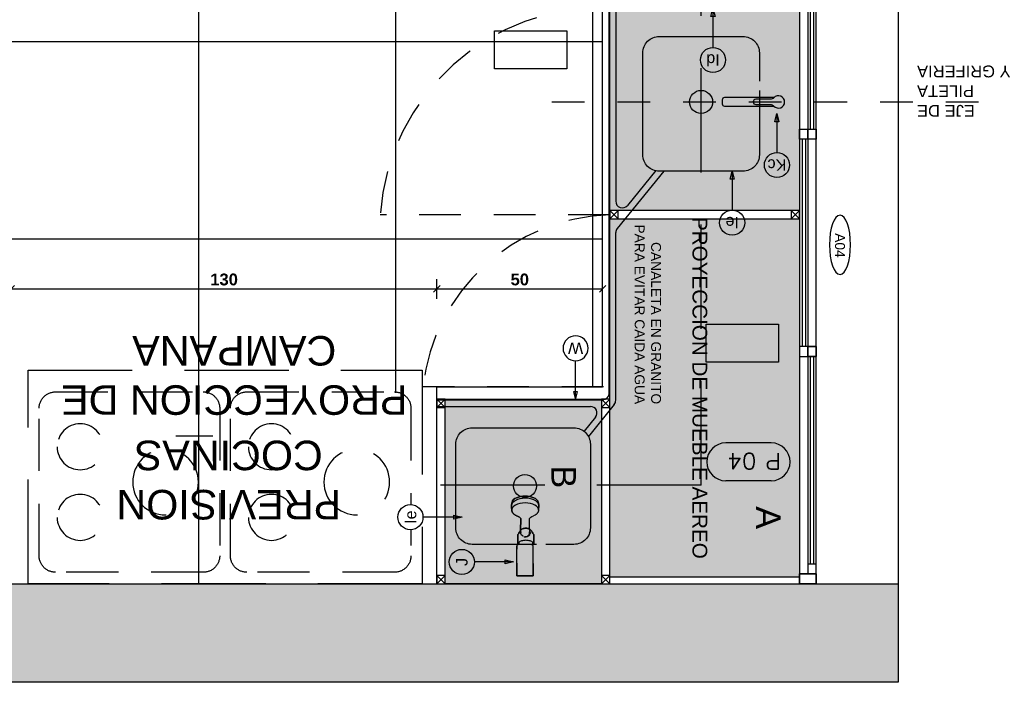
# Model space of a CAD drawing. Header units: millimetres. Extents: x -989 to -850, y -581 to -509.
# Tile 19 of 52: x -959.11 to -956.11, y -576.64 to -574.63. Entities that reach past the tile are written whole.
import ezdxf
from ezdxf.enums import TextEntityAlignment as Align

# ---------------------------------------------------------------- set-up
doc = ezdxf.new("R2010")
doc.units = ezdxf.units.MM
doc.header["$LTSCALE"] = 0.2
doc.set_wipeout_variables(frame=1)
doc.linetypes.add('DASHDOT', pattern=[1, 0.5, -0.25, 0, -0.25])
doc.linetypes.add('HIDDEN2', pattern=[4.7625, 3.175, -1.5875])
for name, color, linetype in [('0A-EQPM-FIJO', 1, 'Continuous'), ('A Aluminio', 5, 'Continuous'), ('A HATCH MURO ALB', 252, 'Continuous'), ('A PAVIMENTO', 8, 'Continuous'), ('A-ABER', 1, 'Continuous'), ('A-ALBA-0', 253, 'Continuous'), ('A-ALBA-1', 1, 'Continuous'), ('A-ALBA-2', 2, 'Continuous'), ('A-ALBA-4', 6, 'Continuous'), ('A-ANNO-PLANI @ 20', 1, 'Continuous'), ('A-ANNO-SIMB @ 20', 2, 'Continuous'), ('A-ANOT-COTA-PARC', 1, 'Continuous'), ('A-ANOT-TGRL', 1, 'Continuous'), ('A-ANOT-TTEC', 1, 'Continuous'), ('A-EQPM-FIJO', 1, 'Continuous'), ('A-EQPM-MOVL', 8, 'Continuous'), ('A-EQPM-SANI', 1, 'Continuous'), ('TEXTOS', 2, 'Continuous'), ('TXT COTA', 3, 'Continuous'), ('TXT PLANILLAS', 3, 'Continuous'), ('TXT TERMINACIONES', 3, 'Continuous')]:
    doc.layers.add(name, color=color, linetype=linetype)
doc.styles.add('arial', font='arial.ttf')
doc.styles.add('BIS-ANOT', font='swiss.ttf')
doc.styles.add('BIS-COTA', font='swissb.ttf')
doc.styles.add('BIS-TXT', font='swiss.ttf')
doc.styles.add('E5-100', font='micross.ttf')
doc.styles.add('ROMANS', font='romans.shx')
doc.dimstyles.new('BIS-COTA-PARC', dxfattribs={"dimscale": 0, "dimtxt": 0.0018, "dimasz": 0.001, "dimexe": 0.0015, "dimexo": 0, "dimgap": 0.0005, "dimtad": 1, "dimdec": 0, "dimlfac": 100, "dimzin": 9, "dimdsep": 46, "dimtxsty": 'BIS-COTA', "dimblk": 'OBLIQUE', "dimcen": 2.5, "dimclrd": 256, "dimclre": 251, "dimclrt": 2, "dimadec": 1, "dimazin": 2, "dimtfac": 1, "dimtdec": 0, "dimtix": 1, "dimtmove": 2, "dimatfit": 3, "dimldrblk": 'DOT', "dimfxl": 0.0015, "dimfxlon": 1, "dimtolj": 1, "dimtzin": 0, "dimarcsym": 0})

# ---------------------------------------------------------------- blocks, each defined once
blk = doc.blocks.new('A04')
for p, q in [((0, -3.4, -10), (0, 0, -10)), ((0.05, 0, -10), (0.05, -3.4, -10)), ((0.025, -2.016, -10), (0.025, -0.03, -10)), ((0, -1.85, -10), (0, -3.4, -10)), ((0.025, -2.6907, -10), (0.025, -2.046, -10)), ((0.025, -3.37, -10), (0.025, -2.7075, -10)), ((-0.6, -3.4, -10), (0.05, -3.4, -10)), ((0, -3.4, -10), (0, -3.45, -10)), ((0, -3.45, -10), (0, -3.4, -10)), ((0.05, -3.4, -10), (0.05, -3.45, -10)), ((-0.57, -3.425, -10), (-0.03, -3.425, -10)), ((-0.6, -3.45, -10), (0, -3.45, -10))]:
    blk.add_line(p, q)
at = {"color": 8}
for p, q in [((0.0325, -0.692, -10), (0.0325, -0.06, -10)), ((0.0425, -0.692, -10), (0.0425, -0.06, -10)), ((0.0075, -1.354, -10), (0.0075, -0.722, -10)), ((0.0175, -1.354, -10), (0.0175, -0.722, -10)), ((0.0325, -2.016, -10), (0.0325, -1.384, -10)), ((0.0425, -2.016, -10), (0.0425, -1.384, -10)), ((0.0075, -2.678, -10), (0.0075, -2.046, -10)), ((0.0175, -2.678, -10), (0.0175, -2.046, -10)), ((0.0325, -3.34, -10), (0.0325, -2.708, -10)), ((0.0425, -3.34, -10), (0.0425, -2.708, -10)), ((-0.03, -3.4325, -10), (-0.57, -3.4325, -10)), ((-0.03, -3.4425, -10), (-0.57, -3.4425, -10))]:
    blk.add_line(p, q, dxfattribs=at)
at = {"elevation": -10}
blk.add_lwpolyline([(0, -3.4), (0, -3.4), (0, 0)], dxfattribs=at)
for points in [[(0.05, 0), (0.05, -0.03), (0, -0.03), (0, 0)], [(0.05, -0.03), (0.05, 0), (0, 0), (0, -0.03)], [(0.05, -0.03), (0.05, -0.06), (0.025, -0.06), (0.025, -0.03)], [(0.025, -0.692), (0.025, -0.722), (0, -0.722), (0, -0.692)], [(0.05, -0.692), (0.05, -0.722), (0.025, -0.722), (0.025, -0.692)], [(0.05, -0.722), (0.05, -0.692), (0.025, -0.692), (0.025, -0.722)], [(0.025, -1.384), (0.025, -1.354), (0, -1.354), (0, -1.384)], [(0.05, -1.384), (0.05, -1.354), (0.025, -1.354), (0.025, -1.384)], [(0.025, -2.016), (0.025, -2.046), (0, -2.046), (0, -2.016)], [(0.05, -2.046), (0.05, -2.016), (0.025, -2.016), (0.025, -2.046)], [(0.025, -2.708), (0.025, -2.678), (0, -2.678), (0, -2.708)], [(0.05, -2.708), (0.05, -2.678), (0.025, -2.678), (0.025, -2.708)], [(0.05, -3.37), (0.05, -3.34), (0.025, -3.34), (0.025, -3.37)], [(0.05, -3.37), (0.05, -3.4), (0, -3.4), (0, -3.37)], [(-0.6, -3.45), (-0.57, -3.45), (-0.57, -3.4), (-0.6, -3.4)], [(-0.03, -3.4), (0, -3.4), (0, -3.45), (-0.03, -3.45)], [(-0.03, -3.45), (0, -3.45), (0, -3.4), (-0.03, -3.4)], [(0, -3.4), (0.05, -3.4), (0.05, -3.45), (0, -3.45)]]:
    blk.add_lwpolyline(points, close=True, dxfattribs=at)
blk = doc.blocks.new('*U537')
at = {"linetype": 'ByBlock', "ltscale": 0.25}
blk.add_lwpolyline([(-0.5, 0), (-0.05, 0, 0.414214), (0, 0.05), (0, 0.4993, 0.414214), (-0.05, 0.5493), (-0.5, 0.5493, 0.414214), (-0.55, 0.4993), (-0.55, 0.05, 0.414214)], format="xyb", close=True, dxfattribs=at)
for centre, radius in [((-0.425, 0.3821), 0.07), ((-0.165, 0.2746), 0.1), ((-0.425, 0.1672), 0.07)]:
    blk.add_circle(centre, radius, dxfattribs=at)
blk = doc.blocks.new('*U63')
blk.add_lwpolyline([(0, -0.00785), (-0.00031, -0.0066), (0.00031, -0.0066)], close=True)
blk.add_wipeout([(0, -0.00191), (0.0003, -0.00189), (0.00059, -0.00182), (0.00087, -0.0017), (0.00112, -0.00155), (0.00135, -0.00135), (0.00155, -0.00112), (0.0017, -0.00087), (0.00182, -0.00059), (0.00189, -0.0003), (0.00191, 0), (0.00189, 0.0003), (0.00182, 0.00059), (0.0017, 0.00087), (0.00155, 0.00112), (0.00135, 0.00135), (0.00112, 0.00155), (0.00087, 0.0017), (0.00059, 0.00182), (0.0003, 0.00189), (0, 0.00191), (-0.0003, 0.00189), (-0.00059, 0.00182), (-0.00087, 0.0017), (-0.00112, 0.00155), (-0.00135, 0.00135), (-0.00155, 0.00112), (-0.0017, 0.00087), (-0.00182, 0.00059), (-0.00189, 0.0003), (-0.00191, 0), (-0.00189, -0.0003), (-0.00182, -0.00059), (-0.0017, -0.00087), (-0.00155, -0.00112), (-0.00135, -0.00135), (-0.00112, -0.00155), (-0.00087, -0.0017), (-0.00059, -0.00182), (-0.0003, -0.00189)])
at = {"linetype": 'Continuous'}
blk.add_line((0, -0.00785), (0, -0.00191), dxfattribs=at)
blk.add_circle((0, 0), 0.00191)
at = {"color": 1, "linetype": 'Continuous', "style": 'E5-100'}
blk.add_attdef('LETRA', text='', height=0.00175, dxfattribs=at).set_placement((0, 0), align=Align.MIDDLE_CENTER)
blk = doc.blocks.new('*U16')
for p, q in [((-0.2729, 0.1576), (0.1531, 0.1576)), ((-0.2729, -0.1977), (0.1531, -0.1977))]:
    blk.add_line(p, q)
for centre, start, end in [((-0.2729, -0.0201), 90, 270), ((0.1531, -0.0201), 270, 90)]:
    blk.add_arc(centre, 0.1776, start, end)
at = {"style": 'ROMANS', "width": 1.1}
blk.add_text('P', height=0.15, dxfattribs=at).set_placement((-0.3652, -0.1017))
at = {"color": 0, "linetype": 'ByBlock', "style": 'ROMANS', "width": 1.05}
blk.add_attdef('NRO', text='', height=0.15, dxfattribs=at).set_placement((0, -0.0271), align=Align.MIDDLE)
blk = doc.blocks.new('Linea Fas')
at = {"layer": '0A-EQPM-FIJO'}
for p, q in [((24.6166, 27.502), (24.6159, 27.5006)), ((24.6159, 27.5006), (24.6166, 27.502)), ((24.6173, 27.5034), (24.6166, 27.502)), ((24.6166, 27.502), (24.6173, 27.5034)), ((24.6181, 27.5047), (24.6173, 27.5034)), ((24.6173, 27.5034), (24.6181, 27.5047)), ((24.619, 27.506), (24.6181, 27.5047)), ((24.6181, 27.5047), (24.619, 27.506)), ((24.6198, 27.5071), (24.619, 27.506)), ((24.619, 27.506), (24.6198, 27.5071)), ((24.6208, 27.5083), (24.6198, 27.5071)), ((24.6198, 27.5071), (24.6208, 27.5083)), ((24.6217, 27.5093), (24.6208, 27.5083)), ((24.6208, 27.5083), (24.6217, 27.5093)), ((24.6227, 27.5103), (24.6217, 27.5093)), ((24.6217, 27.5093), (24.6227, 27.5103)), ((24.6236, 27.5111), (24.6227, 27.5103)), ((24.6227, 27.5103), (24.6236, 27.5111)), ((24.6247, 27.5119), (24.6236, 27.5111)), ((24.6236, 27.5111), (24.6247, 27.5119)), ((24.6259, 27.5127), (24.6247, 27.5119)), ((24.6247, 27.5119), (24.6259, 27.5127)), ((24.6273, 27.5135), (24.6259, 27.5127)), ((24.6259, 27.5127), (24.6273, 27.5135)), ((24.6286, 27.5141), (24.6273, 27.5135)), ((24.6273, 27.5135), (24.6286, 27.5141)), ((24.63, 27.5145), (24.6286, 27.5141)), ((24.6286, 27.5141), (24.63, 27.5145)), ((24.6314, 27.5148), (24.63, 27.5145)), ((24.63, 27.5145), (24.6314, 27.5148)), ((24.6328, 27.5149), (24.6314, 27.5148)), ((24.6314, 27.5148), (24.6328, 27.5149)), ((24.6412, 27.5153), (24.6328, 27.5149)), ((24.6328, 27.5149), (24.6412, 27.5153)), ((24.6356, 27.5146), (24.6329, 27.5149)), ((24.6383, 27.5137), (24.6356, 27.5146)), ((24.6409, 27.5123), (24.6383, 27.5137)), ((24.6448, 27.5085), (24.6409, 27.5123)), ((24.6471, 27.5153), (24.6412, 27.5153)), ((24.6412, 27.5153), (24.6471, 27.5153)), ((24.6484, 27.5036), (24.6448, 27.5085)), ((24.6472, 27.5153), (24.6471, 27.5153)), ((24.6471, 27.5153), (24.6472, 27.5153)), ((24.6474, 27.5153), (24.6472, 27.5153)), ((24.6472, 27.5153), (24.6474, 27.5153)), ((24.6512, 27.5146), (24.6472, 27.5153)), ((24.6475, 27.5154), (24.6474, 27.5153)), ((24.6474, 27.5153), (24.6475, 27.5154)), ((24.6483, 27.5153), (24.6475, 27.5154)), ((24.6475, 27.5154), (24.6483, 27.5153)), ((24.6484, 27.5153), (24.6483, 27.5153)), ((24.6483, 27.5153), (24.6484, 27.5153)), ((24.6538, 27.5147), (24.6484, 27.5153)), ((24.6484, 27.5153), (24.6538, 27.5147)), ((24.6513, 27.4973), (24.6484, 27.5036)), ((24.655, 27.5127), (24.6512, 27.5146)), ((24.6576, 27.5141), (24.6538, 27.5147)), ((24.6538, 27.5147), (24.6576, 27.5141)), ((24.6608, 27.5067), (24.655, 27.5127)), ((24.6614, 27.5122), (24.6576, 27.5141)), ((24.6576, 27.5141), (24.6614, 27.5122)), ((24.6655, 27.4978), (24.6608, 27.5067)), ((24.6649, 27.5092), (24.6614, 27.5122)), ((24.6614, 27.5122), (24.6649, 27.5092)), ((24.668, 27.5051), (24.6649, 27.5092)), ((24.6649, 27.5092), (24.668, 27.5051)), ((24.6708, 27.5001), (24.668, 27.5051)), ((24.668, 27.5051), (24.6708, 27.5001)), ((24.4719, 27.4997), (24.4329, 27.4997)), ((24.4329, 27.4997), (24.4329, 27.4497)), ((24.4329, 27.4497), (24.4329, 27.4997)), ((24.4329, 27.4997), (24.4719, 27.4997)), ((24.4701, 27.4997), (24.5229, 27.4997)), ((24.5229, 27.4997), (24.5145, 27.4997)), ((24.5242, 27.4996), (24.5229, 27.4997)), ((24.5254, 27.4991), (24.5242, 27.4996)), ((24.5265, 27.4983), (24.5254, 27.4991)), ((24.5272, 27.4972), (24.5265, 27.4983)), ((24.5277, 27.496), (24.5272, 27.4972)), ((24.5279, 27.4947), (24.5277, 27.496)), ((24.5279, 27.4941), (24.5279, 27.4947)), ((24.5292, 27.494), (24.5279, 27.4941)), ((24.5279, 27.4556), (24.5279, 27.4941)), ((24.5293, 27.4948), (24.5292, 27.494)), ((24.531, 27.4937), (24.5292, 27.494)), ((24.5294, 27.4956), (24.5293, 27.4948)), ((24.5296, 27.4961), (24.5294, 27.4956)), ((24.5298, 27.4963), (24.5296, 27.4961)), ((24.53, 27.4965), (24.5298, 27.4963)), ((24.5313, 27.4957), (24.5298, 27.4961)), ((24.5303, 27.4966), (24.53, 27.4965)), ((24.552, 27.4965), (24.5303, 27.4966)), ((24.5303, 27.4966), (24.558, 27.4965)), ((24.558, 27.4965), (24.5303, 27.4966)), ((24.534, 27.4929), (24.531, 27.4937)), ((24.5328, 27.495), (24.5313, 27.4957)), ((24.5343, 27.4937), (24.5328, 27.495)), ((24.5328, 27.495), (24.5328, 27.495)), ((24.5358, 27.4921), (24.534, 27.4929)), ((24.5358, 27.4921), (24.5343, 27.4937)), ((24.5371, 27.4901), (24.5358, 27.4921)), ((24.5382, 27.4877), (24.5371, 27.4901)), ((24.5392, 27.485), (24.5382, 27.4877)), ((24.54, 27.4821), (24.5392, 27.485)), ((24.5406, 27.4789), (24.54, 27.4821)), ((24.541, 27.4755), (24.5406, 27.4789)), ((24.5411, 27.4721), (24.541, 27.4755)), ((24.541, 27.4687), (24.5411, 27.4721)), ((24.5518, 27.4757), (24.5516, 27.4741)), ((24.5516, 27.4741), (24.552, 27.4711)), ((24.5517, 27.4717), (24.5516, 27.474)), ((24.5517, 27.4698), (24.5517, 27.4717)), ((24.5521, 27.4772), (24.5518, 27.4757)), ((24.5524, 27.4786), (24.5521, 27.4772)), ((24.5533, 27.4807), (24.557, 27.485)), ((24.557, 27.485), (24.5589, 27.4863)), ((24.558, 27.4965), (24.5586, 27.4965)), ((24.5586, 27.4965), (24.558, 27.4965)), ((24.5586, 27.4965), (24.5587, 27.4965)), ((24.5587, 27.4965), (24.5586, 27.4965)), ((24.5587, 27.4965), (24.5596, 27.4959)), ((24.5596, 27.4959), (24.5587, 27.4965)), ((24.5589, 27.4863), (24.5617, 27.4874)), ((24.5596, 27.4959), (24.5603, 27.4954)), ((24.5603, 27.4954), (24.5596, 27.4959)), ((24.5603, 27.4954), (24.5611, 27.4949)), ((24.5611, 27.4949), (24.5603, 27.4954)), ((24.5611, 27.4949), (24.5631, 27.4935)), ((24.5631, 27.4935), (24.5611, 27.4949)), ((24.5617, 27.4874), (24.5631, 27.4878)), ((24.5631, 27.4935), (24.5662, 27.4914)), ((24.5662, 27.4914), (24.5631, 27.4935)), ((24.5631, 27.4878), (24.5646, 27.4878)), ((24.5706, 27.4879), (24.5646, 27.4878)), ((24.5646, 27.4878), (24.5706, 27.4879)), ((24.5662, 27.4914), (24.5677, 27.4904)), ((24.5677, 27.4904), (24.5662, 27.4914)), ((24.5677, 27.4904), (24.5688, 27.4898)), ((24.5688, 27.4898), (24.5677, 27.4904)), ((24.5688, 27.4898), (24.5695, 27.4894)), ((24.5695, 27.4894), (24.5688, 27.4898)), ((24.5695, 27.4894), (24.5712, 27.4883)), ((24.5712, 27.4883), (24.5695, 27.4894)), ((24.607, 27.4872), (24.5706, 27.4879)), ((24.5706, 27.4879), (24.607, 27.4872)), ((24.5712, 27.4883), (24.5722, 27.4875)), ((24.5722, 27.4875), (24.5712, 27.4883)), ((24.5722, 27.4875), (24.5732, 27.4866)), ((24.5732, 27.4866), (24.5722, 27.4875)), ((24.5732, 27.4866), (24.5743, 27.4853)), ((24.5743, 27.4853), (24.5732, 27.4866)), ((24.5743, 27.4853), (24.5753, 27.4839)), ((24.5753, 27.4839), (24.5743, 27.4853)), ((24.5753, 27.4839), (24.5762, 27.4821)), ((24.5762, 27.4821), (24.5753, 27.4839)), ((24.5762, 27.4821), (24.577, 27.4799)), ((24.577, 27.4799), (24.5762, 27.4821)), ((24.5775, 27.4775), (24.577, 27.4799)), ((24.577, 27.4799), (24.5775, 27.4775)), ((24.5778, 27.4748), (24.5775, 27.4775)), ((24.5775, 27.4775), (24.5778, 27.4748)), ((24.5779, 27.4721), (24.5778, 27.4748)), ((24.5778, 27.4748), (24.5779, 27.4721)), ((24.5778, 27.4694), (24.5779, 27.4721)), ((24.5779, 27.4721), (24.5778, 27.4694)), ((24.6079, 27.4877), (24.607, 27.4872)), ((24.607, 27.4872), (24.6079, 27.4877)), ((24.6096, 27.4892), (24.6079, 27.4877)), ((24.6079, 27.4877), (24.6096, 27.4892)), ((24.6114, 27.4914), (24.6096, 27.4892)), ((24.6096, 27.4892), (24.6114, 27.4914)), ((24.6127, 27.4939), (24.6114, 27.4914)), ((24.6114, 27.4914), (24.6127, 27.4939)), ((24.6143, 27.4972), (24.6127, 27.4939)), ((24.6127, 27.4939), (24.6143, 27.4972)), ((24.6159, 27.5006), (24.6143, 27.4972)), ((24.6143, 27.4972), (24.6159, 27.5006)), ((24.6535, 27.4902), (24.6513, 27.4973)), ((24.6547, 27.4821), (24.6535, 27.4902)), ((24.6552, 27.4741), (24.6547, 27.4821)), ((24.6547, 27.4659), (24.6552, 27.4741)), ((24.6675, 27.4906), (24.6655, 27.4978)), ((24.6689, 27.4826), (24.6675, 27.4906)), ((24.6684, 27.4615), (24.6694, 27.4746)), ((24.6694, 27.4746), (24.6689, 27.4826)), ((24.673, 27.4943), (24.6708, 27.5001)), ((24.6708, 27.5001), (24.673, 27.4943)), ((24.6746, 27.488), (24.673, 27.4943)), ((24.673, 27.4943), (24.6746, 27.488)), ((24.6756, 27.4811), (24.6746, 27.488)), ((24.6746, 27.488), (24.6756, 27.4811)), ((24.6759, 27.4741), (24.6756, 27.4811)), ((24.6756, 27.4811), (24.6759, 27.4741)), ((24.6756, 27.4671), (24.6759, 27.4741)), ((24.6759, 27.4741), (24.6756, 27.4671)), ((24.4329, 27.4497), (24.4701, 27.4497)), ((24.4701, 27.4497), (24.4329, 27.4497)), ((24.4701, 27.4498), (24.5229, 27.4497)), ((24.5229, 27.4497), (24.5242, 27.4499)), ((24.5242, 27.4499), (24.5254, 27.4504)), ((24.5254, 27.4504), (24.5265, 27.4512)), ((24.5265, 27.4512), (24.5272, 27.4522)), ((24.527, 27.4519), (24.5333, 27.4511)), ((24.5272, 27.4522), (24.5277, 27.4533)), ((24.5277, 27.4533), (24.5279, 27.4556)), ((24.5296, 27.4481), (24.5297, 27.448)), ((24.5297, 27.448), (24.5296, 27.4481)), ((24.5297, 27.448), (24.53, 27.4477)), ((24.53, 27.4477), (24.5297, 27.448)), ((24.5298, 27.4481), (24.5313, 27.4485)), ((24.53, 27.4477), (24.5303, 27.4476)), ((24.5303, 27.4476), (24.53, 27.4477)), ((24.5303, 27.4476), (24.558, 27.4477)), ((24.558, 27.4477), (24.5303, 27.4476)), ((24.5313, 27.4485), (24.5328, 27.4493)), ((24.5328, 27.4493), (24.5343, 27.4505)), ((24.5333, 27.4511), (24.5358, 27.4521)), ((24.5343, 27.4505), (24.5358, 27.4521)), ((24.5358, 27.4521), (24.5371, 27.4541)), ((24.5371, 27.4541), (24.5382, 27.4565)), ((24.5382, 27.4565), (24.5392, 27.4592)), ((24.5392, 27.4592), (24.54, 27.4622)), ((24.54, 27.4622), (24.5406, 27.4654)), ((24.5406, 27.4654), (24.541, 27.4687)), ((24.5522, 27.4681), (24.5517, 27.4698)), ((24.552, 27.4711), (24.5531, 27.4681)), ((24.5527, 27.4663), (24.5522, 27.4681)), ((24.5536, 27.4647), (24.5527, 27.4663)), ((24.5531, 27.4681), (24.5553, 27.4651)), ((24.5546, 27.4634), (24.5536, 27.4647)), ((24.5559, 27.4622), (24.5546, 27.4634)), ((24.5553, 27.4651), (24.5576, 27.4627)), ((24.5572, 27.4612), (24.5559, 27.4622)), ((24.5587, 27.4604), (24.5572, 27.4612)), ((24.5576, 27.4627), (24.5603, 27.4613)), ((24.558, 27.4477), (24.5586, 27.4477)), ((24.5586, 27.4477), (24.558, 27.4477)), ((24.5586, 27.4477), (24.5587, 27.4478)), ((24.5587, 27.4478), (24.5586, 27.4477)), ((24.5604, 27.4597), (24.5587, 27.4604)), ((24.5587, 27.4478), (24.5596, 27.4483)), ((24.5596, 27.4483), (24.5587, 27.4478)), ((24.5596, 27.4483), (24.5603, 27.4488)), ((24.5603, 27.4488), (24.5596, 27.4483)), ((24.5603, 27.4613), (24.5631, 27.4605)), ((24.5603, 27.4488), (24.5611, 27.4493)), ((24.5611, 27.4493), (24.5603, 27.4488)), ((24.5621, 27.4593), (24.5604, 27.4597)), ((24.5611, 27.4493), (24.5631, 27.4507)), ((24.5631, 27.4507), (24.5611, 27.4493)), ((24.5638, 27.4593), (24.5621, 27.4593)), ((24.5631, 27.4605), (24.5668, 27.4604)), ((24.5631, 27.4507), (24.5662, 27.4528)), ((24.5662, 27.4528), (24.5631, 27.4507)), ((24.5654, 27.4593), (24.5638, 27.4593)), ((24.5669, 27.4597), (24.5654, 27.4593)), ((24.5662, 27.4528), (24.5677, 27.4538)), ((24.5677, 27.4538), (24.5662, 27.4528)), ((24.5668, 27.4604), (24.568, 27.4602)), ((24.568, 27.4602), (24.5669, 27.4597)), ((24.5677, 27.4538), (24.5688, 27.4544)), ((24.5688, 27.4544), (24.5677, 27.4538)), ((24.568, 27.4602), (24.5774, 27.4604)), ((24.5688, 27.4544), (24.5695, 27.4549)), ((24.5695, 27.4549), (24.5688, 27.4544)), ((24.5695, 27.4549), (24.5712, 27.456)), ((24.5712, 27.456), (24.5695, 27.4549)), ((24.5712, 27.456), (24.5722, 27.4567)), ((24.5722, 27.4567), (24.5712, 27.456)), ((24.5722, 27.4567), (24.5732, 27.4577)), ((24.5732, 27.4577), (24.5722, 27.4567)), ((24.5732, 27.4577), (24.5743, 27.4589)), ((24.5743, 27.4589), (24.5732, 27.4577)), ((24.5743, 27.4589), (24.5753, 27.4603)), ((24.5753, 27.4603), (24.5743, 27.4589)), ((24.5753, 27.4603), (24.5762, 27.4621)), ((24.5762, 27.4621), (24.5753, 27.4603)), ((24.5762, 27.4621), (24.577, 27.4643)), ((24.577, 27.4643), (24.5762, 27.4621)), ((24.577, 27.4643), (24.5775, 27.4668)), ((24.5775, 27.4668), (24.577, 27.4643)), ((24.5774, 27.4604), (24.607, 27.4611)), ((24.5775, 27.4668), (24.5778, 27.4694)), ((24.5778, 27.4694), (24.5775, 27.4668)), ((24.607, 27.4611), (24.6079, 27.4605)), ((24.6079, 27.4605), (24.6096, 27.4591)), ((24.6096, 27.4591), (24.6114, 27.4568)), ((24.6114, 27.4568), (24.6132, 27.4534)), ((24.6132, 27.4534), (24.6155, 27.4485)), ((24.6181, 27.4436), (24.6155, 27.4485)), ((24.6199, 27.441), (24.6181, 27.4436)), ((24.6448, 27.4397), (24.6484, 27.4446)), ((24.6484, 27.4446), (24.6513, 27.4509)), ((24.6513, 27.4509), (24.6535, 27.4581)), ((24.6535, 27.4581), (24.6547, 27.4659)), ((24.6589, 27.4393), (24.6609, 27.4415)), ((24.6609, 27.4415), (24.664, 27.4472)), ((24.664, 27.4472), (24.6666, 27.4539)), ((24.6648, 27.439), (24.6681, 27.4431)), ((24.6681, 27.4431), (24.6648, 27.439)), ((24.6666, 27.4539), (24.6684, 27.4615)), ((24.6681, 27.4431), (24.6708, 27.4481)), ((24.6708, 27.4481), (24.6681, 27.4431)), ((24.6708, 27.4481), (24.673, 27.4539)), ((24.673, 27.4539), (24.6708, 27.4481)), ((24.673, 27.4539), (24.6746, 27.4603)), ((24.6746, 27.4603), (24.673, 27.4539)), ((24.6746, 27.4603), (24.6756, 27.4671)), ((24.6756, 27.4671), (24.6746, 27.4603)), ((24.6208, 27.44), (24.6199, 27.441)), ((24.6227, 27.438), (24.6208, 27.44)), ((24.6237, 27.4371), (24.6227, 27.438)), ((24.6259, 27.4356), (24.6237, 27.4371)), ((24.6273, 27.4348), (24.6259, 27.4356)), ((24.6288, 27.4341), (24.6273, 27.4348)), ((24.6301, 27.4337), (24.6288, 27.4341)), ((24.6314, 27.4335), (24.6301, 27.4337)), ((24.6328, 27.4334), (24.6314, 27.4335)), ((24.6328, 27.4334), (24.6355, 27.4336)), ((24.6401, 27.433), (24.6328, 27.4334)), ((24.6355, 27.4336), (24.6383, 27.4345)), ((24.6383, 27.4345), (24.6409, 27.436)), ((24.6409, 27.436), (24.6448, 27.4397)), ((24.6412, 27.4329), (24.6472, 27.4329)), ((24.6472, 27.4329), (24.6412, 27.4329)), ((24.6472, 27.4329), (24.6475, 27.4329)), ((24.6475, 27.4329), (24.6472, 27.4329)), ((24.6475, 27.4329), (24.6538, 27.4336)), ((24.6538, 27.4336), (24.6475, 27.4329)), ((24.6498, 27.4332), (24.6511, 27.4335)), ((24.6511, 27.4335), (24.655, 27.4355)), ((24.6538, 27.4336), (24.6577, 27.4342)), ((24.6577, 27.4342), (24.6538, 27.4336)), ((24.655, 27.4355), (24.6589, 27.4393)), ((24.6577, 27.4342), (24.6614, 27.436)), ((24.6614, 27.436), (24.6577, 27.4342)), ((24.6614, 27.436), (24.6648, 27.439)), ((24.6648, 27.439), (24.6614, 27.436))]:
    blk.add_line(p, q, dxfattribs=at)
blk = doc.blocks.new('_Oblique')
at = {"layer": 'TXT COTA', "color": 0, "lineweight": -2}
blk.add_line((-0.5, -0.5), (0.5, 0.5), dxfattribs=at)
blk = doc.blocks.new('*D609')
at = {"layer": 'A-ANOT-COTA-PARC', "color": 251, "lineweight": -2, "transparency": 16777216}
for p, q in [((-959.1336, -575.4769), (-959.1336, -575.4169)), ((-957.8373, -575.4769), (-957.8373, -575.4169))]:
    blk.add_line(p, q, dxfattribs=at)
at = {"layer": 'A-ANOT-COTA-PARC', "lineweight": -2, "transparency": 16777216}
blk.add_line((-959.1336, -575.4469), (-957.8373, -575.4469), dxfattribs=at)
at = {"layer": 'Defpoints', "color": 0, "transparency": 16777216}
for p in [(-957.8373, -575.4469), (-959.1336, -575.7447), (-957.8373, -575.7447)]:
    blk.add_point(p, dxfattribs=at)
at = {"layer": 'A-ANOT-COTA-PARC', "lineweight": -2, "transparency": 16777216, "xscale": 0.02, "yscale": 0.02, "zscale": 0.02}
for p, rotation in [((-959.1336, -575.4469), 179.999999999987), ((-957.8373, -575.4469), 359.999999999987)]:
    blk.add_blockref('_Oblique', p, dxfattribs=dict(at, rotation=rotation))
at = {"layer": 'A-ANOT-COTA-PARC', "color": 2, "transparency": 16777216, "insert": (-958.4855, -575.4184), "char_height": 0.036, "attachment_point": 5, "style": 'BIS-COTA'}
blk.add_mtext('\\A1;130', dxfattribs=at)
blk = doc.blocks.new('_Dot')
at = {"color": 0, "linetype": 'ByBlock', "lineweight": -2}
blk.add_line((-0.5, 0), (-1, 0), dxfattribs=at)
at = {"color": 0, "linetype": 'ByBlock', "const_width": 0.5}
blk.add_lwpolyline([(-0.25, 0, 1), (0.25, 0, 1)], format="xyb", close=True, dxfattribs=at)
blk = doc.blocks.new('*D610')
at = {"layer": 'A-ANOT-COTA-PARC', "color": 251, "lineweight": -2, "transparency": 16777216}
for p, q in [((-957.8373, -575.4769), (-957.8373, -575.4169)), ((-957.3326, -575.4769), (-957.3326, -575.4169))]:
    blk.add_line(p, q, dxfattribs=at)
at = {"layer": 'A-ANOT-COTA-PARC', "lineweight": -2, "transparency": 16777216}
blk.add_line((-957.8373, -575.4469), (-957.3326, -575.4469), dxfattribs=at)
at = {"layer": 'Defpoints', "color": 0, "transparency": 16777216}
for p in [(-957.3326, -575.4469), (-957.8373, -575.7447), (-957.3326, -575.7447)]:
    blk.add_point(p, dxfattribs=at)
at = {"layer": 'A-ANOT-COTA-PARC', "lineweight": -2, "transparency": 16777216, "xscale": 0.02, "yscale": 0.02, "zscale": 0.02}
for p, rotation in [((-957.8373, -575.4469), 179.999999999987), ((-957.3326, -575.4469), 359.999999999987)]:
    blk.add_blockref('_Oblique', p, dxfattribs=dict(at, rotation=rotation))
at = {"layer": 'A-ANOT-COTA-PARC', "color": 2, "transparency": 16777216, "insert": (-957.5849, -575.4184), "char_height": 0.036, "attachment_point": 5, "style": 'BIS-COTA'}
blk.add_mtext('\\A1;50', dxfattribs=at)
blk = doc.blocks.new('CCA-PLANI1')
blk.add_wipeout([(0.225, 0), (0.2186, -0.0189), (0.2045, -0.0333), (0.1875, -0.0442), (0.1691, -0.0528), (0.15, -0.0596), (0.1305, -0.0652), (0.1108, -0.0696), (0.0908, -0.0732), (0.0708, -0.0759), (0.0506, -0.078), (0.0304, -0.0793), (0.0101, -0.0799), (-0.0101, -0.0799), (-0.0304, -0.0793), (-0.0506, -0.078), (-0.0708, -0.0759), (-0.0908, -0.0732), (-0.1108, -0.0696), (-0.1305, -0.0652), (-0.15, -0.0596), (-0.1691, -0.0528), (-0.1875, -0.0442), (-0.2045, -0.0333), (-0.2186, -0.0189), (-0.225, 0), (-0.2186, 0.0189), (-0.2045, 0.0333), (-0.1875, 0.0442), (-0.1691, 0.0528), (-0.15, 0.0596), (-0.1305, 0.0652), (-0.1108, 0.0696), (-0.0908, 0.0732), (-0.0708, 0.0759), (-0.0506, 0.078), (-0.0304, 0.0793), (-0.0101, 0.0799), (0.0101, 0.0799), (0.0304, 0.0793), (0.0506, 0.078), (0.0708, 0.0759), (0.0908, 0.0732), (0.1108, 0.0696), (0.1305, 0.0652), (0.15, 0.0596), (0.1691, 0.0528), (0.1875, 0.0442), (0.2045, 0.0333), (0.2186, 0.0189)])
blk.add_ellipse((0, 0), major_axis=(-0.225, 0), ratio=0.355556, start_param=-3.141592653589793, end_param=3.141592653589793)
at = {"color": 2, "style": 'E5-100'}
blk.add_attdef('TIPO', text='', height=0.075, rotation=360, dxfattribs=at).set_placement((0, 0), align=Align.MIDDLE_CENTER)
blk = doc.blocks.new('1X1')
at = {"layer": 'A Aluminio', "color": 6}
blk.add_lwpolyline([(26.0736, 32.2788), (26.0482, 32.2788), (26.0482, 32.2534), (26.0736, 32.2534)], close=True, dxfattribs=at)
for points in [[(26.0736, 32.2788), (26.0482, 32.2534)], [(26.0736, 32.2534), (26.0482, 32.2788)]]:
    blk.add_lwpolyline(points, dxfattribs=at)

msp = doc.modelspace()

# ---------------------------------------------------------------- hatches: boundary and pattern name
at = {"layer": 'A HATCH MURO ALB'}
h = msp.add_hatch(color=256, dxfattribs=at)
h.dxf.hatch_style = 1
h.paths.add_polyline_path([(-961.9182, -576.3446), (-961.9182, -576.6446), (-956.4326, -576.6446), (-956.4326, -576.3446)])
h.paths.add_polyline_path([(-963.8682, -576.6446), (-963.8682, -576.3446), (-964.6344, -576.3446), (-964.6344, -576.6446)])
at = {"layer": 'A PAVIMENTO'}
h = msp.add_hatch(dxfattribs=at)
h.set_pattern_fill('_USER', color=256, scale=0.6, angle=1080, double=1, pattern_type=0)
h.set_pattern_definition([(180, (-1544.76306, -305.2944), (-1e-13, -0.6), []), (270, (-1544.76306, -305.2944), (0.6, -1e-13), [])])
h.paths.add_polyline_path([(-957.6336, -575.7631), (-957.6336, -575.7447), (-957.3326, -575.7447), (-957.3326, -573.5447), (-960.4682, -573.5447), (-960.4682, -572.7447), (-960.5682, -572.7447), (-960.5682, -573.4746), (-961.8682, -573.4746), (-961.8681, -572.7448), (-962.0409, -572.7446), (-963.8682, -572.7446), (-963.8682, -576.3446), (-961.8826, -576.3446), (-961.8826, -575.7447), (-958.6326, -575.7447), (-958.6326, -576.3446), (-958.5196, -576.3446), (-958.5196, -575.7631)])

# ---------------------------------------------------------------- linework, layer by layer
at = {"layer": 'A-ALBA-0', "linetype": 'HIDDEN2', "ltscale": 0.2}
msp.add_lwpolyline([(-957.3102, -575.2211), (-958.0104, -575.2211, -0.403744), (-957.31, -574.5907)], format="xyb", dxfattribs=at)
at = {"layer": 'A-ALBA-1', "linetype": 'HIDDEN2', "ltscale": 0.5}
for q in [(-957.0327, -573.2446), (-957.8373, -576.0446, -0.0001)]:
    msp.add_line((-957.0326, -576.0447), q, dxfattribs=at)
msp.add_lwpolyline([(-959.0826, -575.6947), (-957.8826, -575.6947), (-957.8826, -576.3447), (-959.0826, -576.3447)], close=True, dxfattribs=at)
at = {"layer": 'A-ALBA-2', "linetype": 'DASHDOT', "ltscale": 0.1}
msp.add_line((-957.4874, -574.8776, 0.0005), (-956.1091, -574.8776, 0.0005), dxfattribs=at)
at = {"layer": 'A-ALBA-4'}
for points in [[(-957.3326, -572.6447), (-956.4326, -572.6447), (-956.4326, -576.3446)], [(-961.9182, -576.3446), (-956.4326, -576.3446), (-956.4326, -576.6446), (-961.9182, -576.6446)]]:
    msp.add_lwpolyline(points, dxfattribs=at)
at = {"layer": 'A-EQPM-FIJO'}
msp.add_lwpolyline([(-957.8373, -576.3446), (-957.8373, -575.7447), (-957.3326, -575.7447), (-957.3326, -573.5447), (-960.5281, -573.5446), (-960.5281, -572.9447)], dxfattribs=at)
at = {"layer": 'A-EQPM-MOVL', "linetype": 'Continuous'}
for p, q in [((-957.3126, -575.2684, 0.0005), (-957.3126, -573.7569)), ((-957.2926, -574.0554), (-957.2926, -575.1802, 0.0005)), ((-957.1466, -575.0884, 0.0005), (-957.2882, -575.2629, 0.0005)), ((-957.1709, -575.0866, 0.0005), (-957.2571, -575.1928, 0.0005)), ((-957.3126, -575.7647), (-957.3126, -575.2684, 0.0005)), ((-957.2926, -575.7847), (-957.2926, -575.2755, 0.0005)), ((-957.2926, -575.7861, -0.0007), (-957.2926, -575.2755, -0.0007)), ((-957.8373, -575.7847, -0.0001), (-957.3326, -575.7847)), ((-957.8373, -575.8047, -0.0007), (-957.3697, -575.8047, -0.0007)), ((-957.3541, -575.8373, -0.0007), (-957.3891, -575.8804, -0.0007))]:
    msp.add_line(p, q, dxfattribs=at)
for centre, start, end in [((-957.2726, -575.1802, 0.0005), 180, 320.9561), ((-957.2726, -575.2755, 0.0005), 140.9561, 180), ((-957.2726, -575.2755, 0.0005), 140.9561, 180), ((-957.3326, -575.7647), 270, 360), ((-957.3326, -575.7647), 270, 360), ((-957.3697, -575.8247, -0.0007), 320.9561, 90), ((-957.3126, -575.7861, -0.0007), 320.9561, 0)]:
    msp.add_arc(centre, 0.02, start, end, dxfattribs=at)
at = {"layer": 'A-EQPM-SANI'}
for points, elevation in [([(-956.8551, -574.8424), (-956.8551, -575.0384, -0.414214), (-956.9051, -575.0884), (-957.1601, -575.0884, -0.414214), (-957.2101, -575.0384), (-957.2101, -574.7284, -0.414214), (-957.1601, -574.6784), (-957.0466, -574.6784)], 0.0005), ([(-957.0466, -574.6784), (-956.9051, -574.6784, -0.414214), (-956.8551, -574.7284), (-956.8551, -574.8144)], 0.0005), ([(-956.81, -574.8916), (-956.9603, -574.8916, -0.414214), (-956.9673, -574.8846), (-956.9673, -574.8706, -0.414214), (-956.9603, -574.8636), (-956.81, -574.8636)], 0.0005), ([(-957.5339, -576.2247), (-957.7299, -576.2247, -0.414214), (-957.7799, -576.1747), (-957.7799, -575.9197, -0.414214), (-957.7299, -575.8697), (-957.4199, -575.8697, -0.414214), (-957.3699, -575.9197), (-957.3699, -576.0332)], 0), ([(-957.3699, -576.0332), (-957.3699, -576.1747, -0.414214), (-957.4199, -576.2247), (-957.5059, -576.2247)], 0)]:
    msp.add_lwpolyline(points, format="xyb", dxfattribs=dict(at, elevation=elevation))
at = {"layer": 'A-EQPM-SANI', "elevation": 0.0005}
msp.add_lwpolyline([(-956.8661, -574.8856), (-956.8222, -574.8856, -0.209966), (-956.8111, -574.8904, 2.566955), (-956.8111, -574.8647, -0.209966), (-956.8222, -574.8696), (-956.8661, -574.8696, 1)], format="xyb", close=True, dxfattribs=at)
at = {"layer": 'A-EQPM-SANI'}
for centre in [(-957.0326, -574.8776, 0.0005), (-957.5691, -576.0472, 0)]:
    msp.add_circle(centre, 0.035, dxfattribs=at)
at = {"layer": 'TXT TERMINACIONES', "ltscale": 0.3, "extrusion": (-2.27775e-08, -7.35585e-14, 1), "elevation": 0}
for points in [[(-957.442, -574.777), (-957.6617, -574.777), (-957.6617, -574.6616), (-957.442, -574.6616)], [(-956.797, -575.67), (-957.0168, -575.67), (-957.0168, -575.5546), (-956.797, -575.5546)]]:
    msp.add_lwpolyline(points, close=True, dxfattribs=at)

# ---------------------------------------------------------------- block references
at = {"layer": 'A Aluminio', "color": 6, "rotation": 180}
for p in [(-931.2366, -542.955), (-930.6845, -542.955), (-931.7637, -543.5293), (-931.262, -543.5293), (-931.262, -544.0658)]:
    msp.add_blockref('1X1', p, dxfattribs=at)
at = {"layer": 'A-ABER', "xscale": -1, "rotation": 180}
msp.add_blockref('A04', (-956.7326, -576.3447, 10), dxfattribs=at)
at = {"layer": 'A-EQPM-MOVL', "linetype": 'HIDDEN2', "xscale": -1, "rotation": 180}
for p in [(-958.4989, -575.7604), (-957.9163, -575.7604)]:
    msp.add_blockref('*U537', p, dxfattribs=at)
at = {"layer": 'TXT PLANILLAS', "extrusion": (2.27775e-08, -7.35567e-14, 1)}
ref = msp.add_blockref('*U16', (-956.9078, -575.98, 0), dxfattribs=dict(at, xscale=0.3250000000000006, yscale=0.3250000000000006, zscale=0.3250000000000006, rotation=179.999999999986))
ref.add_attrib('NRO', '04', dxfattribs={"layer": '0', "color": 0, "linetype": 'ByBlock', "extrusion": (-2.30174e-08, 3.71698e-14, 1), "height": 0.04875, "rotation": 180, "style": 'ROMANS', "width": 1.05}).set_placement((-956.9078, -575.9712, 0), align=Align.MIDDLE)

# ---------------------------------------------------------------- texts
at = {"layer": 'A-ANOT-TGRL', "ltscale": 0.3, "char_height": 0.075, "width": 0.311704, "attachment_point": 5, "rotation": 270, "style": 'BIS-ANOT'}
for s, insert in [('B', (-957.4511, -576.0191)), ('A', (-956.8281, -576.1434))]:
    msp.add_mtext(s, dxfattribs=dict(at, insert=insert))
at = {"layer": 'A-ANOT-TTEC', "insert": (-956.3749, -574.7663, 0.0005), "char_height": 0.036, "attachment_point": 9, "rotation": 180, "style": 'BIS-TXT'}
msp.add_mtext_dynamic_manual_height_columns('EJE DE PILETA\\PY GRIFERIA', width=0.306258, gutter_width=0.025, heights=[0], dxfattribs=at)
at = {"layer": 'A-ANOT-TTEC', "ltscale": 0.3, "width": 1.493889, "attachment_point": 5, "style": 'BIS-ANOT'}
for s, insert, char_height, rotation in [('PROYECCION DE MUEBLE AEREO', (-957.0367, -575.7483, 0.0005), 0.045, 270), ('PROYECCION DE CAMPANA', (-958.4545, -575.7096), 0.09, 180), ('PREVISION \\PCOCINAS', (-958.4713, -576.0282), 0.09, 180)]:
    msp.add_mtext(s, dxfattribs=dict(at, insert=insert, char_height=char_height, rotation=rotation))
at = {"layer": 'TEXTOS', "insert": (-957.1548, -575.7979), "char_height": 0.03, "attachment_point": 3, "rotation": 270, "style": 'arial'}
msp.add_mtext_dynamic_manual_height_columns('\\A1;CANALETA EN GRANITO \\PPARA EVITAR CAIDA AGUA', width=0.912128, gutter_width=12.5, heights=[0], dxfattribs=at)

# ---------------------------------------------------------------- dimensions: what is measured, and where the dimension line sits
at = {"layer": 'A-ANOT-COTA-PARC'}
dim = msp.add_linear_dim(base=(-957.8373, -575.4469), p1=(-959.1336, -575.7447), p2=(-957.8373, -575.7447), angle=180, dimstyle='BIS-COTA-PARC', override={"dimscale": 0, "dimtix": 1, "dimtofl": 1, "dimtmove": 2, "dimatfit": 3}, dxfattribs=at)
dim.commit()
dim.dimension.update_dxf_attribs({"geometry": '*D609', "text_midpoint": (-958.4855, -575.4184)})

# ---------------------------------------------------------------- next in the draw order: block references
at = {"layer": 'A-ANNO-PLANI @ 20'}
ref = msp.add_blockref('CCA-PLANI1', (-956.6095, -575.3127), dxfattribs=dict(at, xscale=-0.400175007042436, yscale=0.400175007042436, zscale=0.400175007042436, rotation=269.9999999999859))
ref.add_attrib('TIPO', 'A04', dxfattribs={"layer": '0', "color": 2, "height": 0.03001, "rotation": 270, "style": 'E5-100'}).set_placement((-956.6095, -575.3146), align=Align.MIDDLE_CENTER)
at = {"layer": 'A-ANNO-SIMB @ 20', "linetype": 'Continuous', "xscale": 20, "yscale": 20, "zscale": 20}
for p, rotation, values in [((-956.9964, -574.75, 0.0005), 179.999999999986, {'LETRA': 'Id'}), ((-956.8016, -575.0698, 0.0005), 179.999999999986, {'LETRA': 'Kc'}), ((-956.938, -575.2453, 0.0005), 179.999999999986, {'LETRA': 'Ie'}), ((-957.9179, -576.1418, -0.0001), 89.99999999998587, {'LETRA': 'Ie'}), ((-957.7614, -576.2782, 0), 89.99999999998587, {'LETRA': 'J'})]:
    msp.add_blockref('*U63', p, dxfattribs=dict(at, rotation=rotation)).add_auto_attribs(values)
at = {"layer": 'A-ANNO-SIMB @ 20', "linetype": 'Continuous'}
ref = msp.add_blockref('*U63', (-957.4149, -575.6278), dxfattribs=dict(at, xscale=-20, yscale=20, zscale=20, rotation=359.999999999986))
ref.add_attrib('LETRA', 'W', dxfattribs={"layer": '0', "color": 1, "linetype": 'Continuous', "height": 0.035, "rotation": 180, "style": 'E5-100'}).set_placement((-957.4149, -575.6278), align=Align.MIDDLE_CENTER)

# ---------------------------------------------------------------- next in the draw order: hatches: boundary and pattern name
at = {"layer": 'A PAVIMENTO', "transparency": 33554508}
h = msp.add_hatch(color=253, dxfattribs=at)
h.dxf.hatch_style = 1
h.paths.add_polyline_path([(-960.5081, -572.9447), (-959.4822, -572.9447), (-959.4822, -573.5067), (-960.5081, -573.5067)])
h.paths.add_polyline_path([(-959.4422, -572.9447), (-958.4162, -572.9447), (-958.4162, -573.5067), (-959.4422, -573.5067)])
h.paths.add_polyline_path([(-958.3762, -572.9447), (-957.3502, -572.9447), (-957.3502, -573.5067), (-958.3762, -573.5067)])
h.paths.add_polyline_path([(-957.3102, -572.9647), (-956.7326, -572.9647), (-956.7326, -573.9677), (-957.3102, -573.9677)])
h.paths.add_polyline_path([(-957.3102, -575.2338), (-956.7326, -575.2338), (-956.7326, -576.3248), (-957.3102, -576.3248)])
h.paths.add_polyline_path([(-959.1536, -575.7827), (-959.6582, -575.7827), (-959.6582, -576.3446), (-959.1536, -576.3446)])
h.paths.add_polyline_path([(-961.8636, -575.7827), (-960.8036, -575.7827), (-960.8036, -576.3446), (-961.8636, -576.3446)])
at = {"layer": 'A PAVIMENTO', "transparency": 33554534}
h = msp.add_hatch(color=253, dxfattribs=at)
h.dxf.hatch_style = 1
edge = h.paths.add_edge_path(flags=16)
edge.add_arc((-960.2177, -576.0447), 0.035, 0, 360)
h.paths.add_polyline_path([(-960.7782, -575.7827), (-959.6836, -575.7827), (-959.6836, -576.3447), (-960.7782, -576.3447)])
h.paths.add_polyline_path([(-957.8119, -575.7827), (-957.3356, -575.7827), (-957.3356, -576.3446), (-957.8119, -576.3446)])
h.paths.add_polyline_path([(-957.3102, -573.9931), (-956.7326, -573.9931), (-956.7326, -575.2084), (-957.3102, -575.2084)])

# ---------------------------------------------------------------- next in the draw order: linework, layer by layer
at = {"layer": 'A Aluminio', "color": 6}
for points in [[(-957.3102, -573.9931), (-956.7326, -573.9931), (-956.7326, -575.2084), (-957.3102, -575.2084)], [(-957.3102, -575.2338), (-956.7326, -575.2338), (-956.7326, -576.3248), (-957.3102, -576.3248)], [(-957.8119, -575.7827), (-957.3356, -575.7827), (-957.3356, -576.3446), (-957.8119, -576.3446)]]:
    msp.add_lwpolyline(points, close=True, dxfattribs=at)
at = {"layer": 'A-ALBA-0', "linetype": 'HIDDEN2', "ltscale": 0.2, "elevation": -0.0004}
msp.add_lwpolyline([(-957.3302, -575.7447), (-957.8802, -575.7447, -0.372466), (-957.3102, -575.2211)], format="xyb", dxfattribs=at)
at = {"layer": 'A-EQPM-MOVL', "linetype": 'Continuous'}
for p, q in [((-957.8233, -575.7847, -0.0001), (-957.3326, -575.7847)), ((-957.2971, -575.7987, -0.0007), (-957.3759, -575.8959, -0.0007))]:
    msp.add_line(p, q, dxfattribs=at)

# ---------------------------------------------------------------- next in the draw order: block references
at = {"rotation": 90.00000000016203}
msp.add_blockref('Linea Fas', (-930.0944, -600.7535, 0.0002), dxfattribs=at)
at = {"layer": 'A Aluminio', "color": 6, "rotation": 180}
msp.add_blockref('1X1', (-931.7637, -544.0658), dxfattribs=at)

# ---------------------------------------------------------------- next in the draw order: dimensions: what is measured, and where the dimension line sits
at = {"layer": 'A-ANOT-COTA-PARC'}
dim = msp.add_linear_dim(base=(-957.3326, -575.4469), p1=(-957.8373, -575.7447), p2=(-957.3326, -575.7447), angle=180, dimstyle='BIS-COTA-PARC', override={"dimscale": 0, "dimtix": 1, "dimtofl": 1, "dimtmove": 2, "dimatfit": 3}, dxfattribs=at)
dim.commit()
dim.dimension.update_dxf_attribs({"geometry": '*D610', "text_midpoint": (-957.5849, -575.4184)})

doc.saveas('drawing.dxf')
